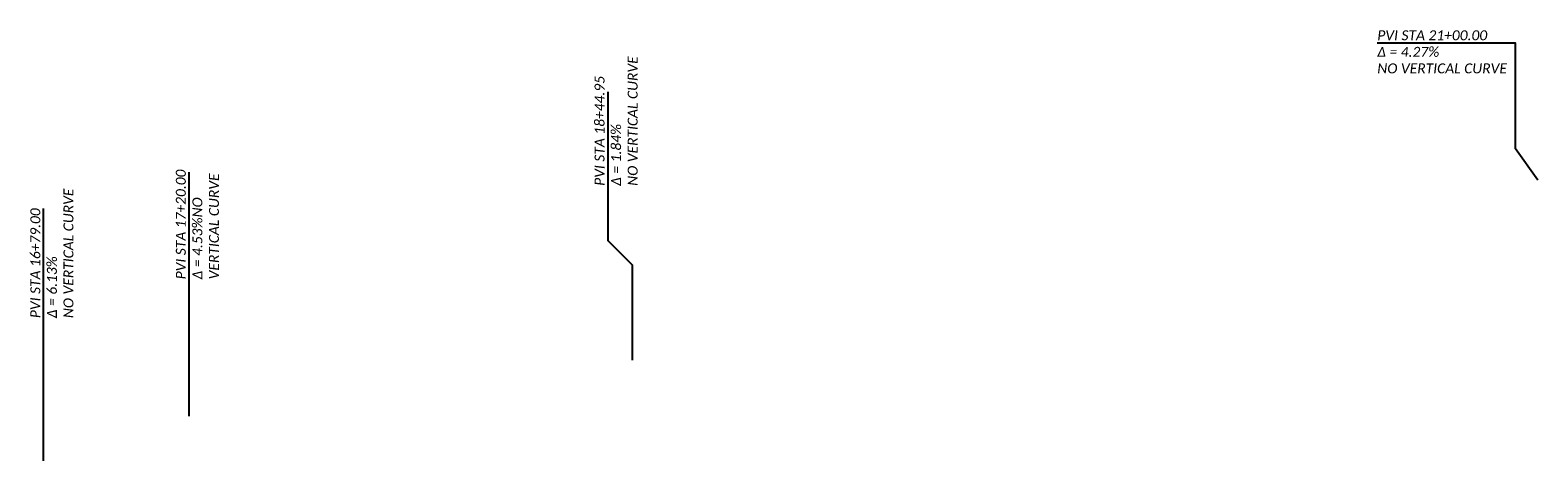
# Model space of a CAD drawing. Header units: feet. Extents: x 2292656 to 2293777, y 269180 to 271592.
# Tile 2 of 2: x 2293352 to 2293777, y 271470 to 271592. Entities that reach past the tile are written whole.
import ezdxf

# ---------------------------------------------------------------- set-up
doc = ezdxf.new("R2010")
doc.units = ezdxf.units.FT
doc.header["$MEASUREMENT"] = 0
doc.layers.add('SH_TextM', color=7, linetype='Continuous')
doc.styles.add('Slanted-Normal', font='calibrii.ttf', dxfattribs={"height": 0.14})

msp = doc.modelspace()

# ---------------------------------------------------------------- linework, layer by layer
at = {"layer": 'SH_TextM'}
for points in [[(2293777.08, 271549.6), (2293770.77, 271558.42), (2293770.77, 271588.27), (2293731.84, 271588.27)], [(2293522, 271498.86), (2293522, 271525.62), (2293515.15, 271532.47), (2293515.15, 271574.53)], [(2293397.02, 271483.04), (2293397.03, 271551.87)], [(2293356.02, 271470.43), (2293356.02, 271541.62)]]:
    msp.add_lwpolyline(points, dxfattribs=at)

# ---------------------------------------------------------------- texts
at = {"layer": 'SH_TextM', "insert": (2293731.84, 271591.87), "char_height": 2.8, "width": 38.2763, "attachment_point": 1, "style": 'Slanted-Normal'}
msp.add_mtext('PVI STA 21+00.00\\PΔ = 4.27%\\PNO VERTICAL CURVE', dxfattribs=at)
at = {"layer": 'SH_TextM', "char_height": 2.8, "width": 38.2763, "attachment_point": 1, "rotation": 90, "style": 'Slanted-Normal'}
for s, insert in [('PVI STA 18+44.95\\PΔ = 1.84%\\PNO VERTICAL CURVE', (2293511.28, 271548)), ('PVI STA 17+20.00\\PΔ = 4.53%NO VERTICAL CURVE', (2293393.29, 271521.62)), ('PVI STA 16+79.00\\PΔ = 6.13%\\PNO VERTICAL CURVE', (2293352.29, 271510.69))]:
    msp.add_mtext(s, dxfattribs=dict(at, insert=insert))

doc.saveas('drawing.dxf')
